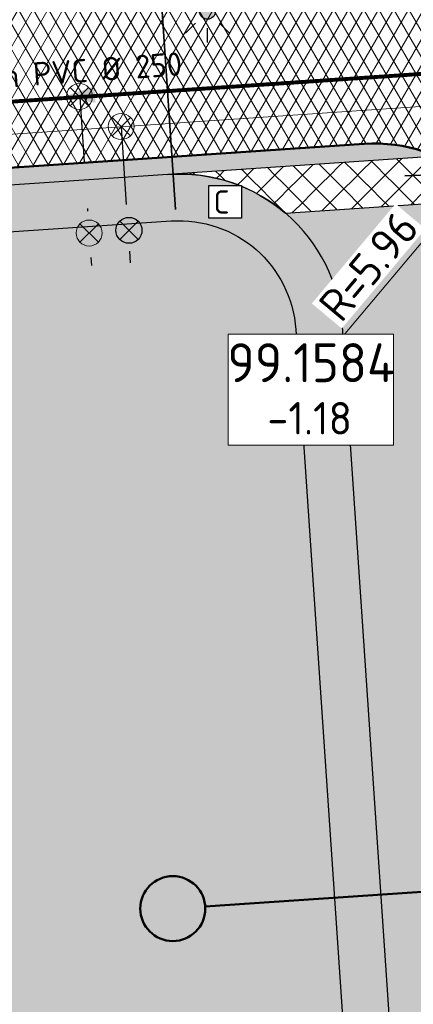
# Model space of a CAD drawing. Header units: metres. Extents: x 240159 to 241664, y 578380 to 583939.
# Tile 48 of 71: x 240656 to 240671, y 583681 to 583719. Entities that reach past the tile are written whole.
import ezdxf
from ezdxf.enums import TextEntityAlignment as Align

# ---------------------------------------------------------------- set-up
doc = ezdxf.new("R2010")
doc.units = ezdxf.units.M
doc.set_wipeout_variables(frame=1)
doc.linetypes.add('RI-HWA_HUISAANSLUITING', pattern=[4.8, 3, -1.8])
doc.linetypes.add('RI-VWA_HUISAANSLUITING', pattern=[6.1, 2.5, -1.8, 0, -1.8])
for name, color, linetype, lineweight in [('N-GV-GR-BOLLEN-A', 92, 'Continuous', 9), ('N-WE-IE-MEUBILAIR_WEGMEUBILAIR_LICHTMAST_MET_PASTEGEL-S', 7, 'Continuous', 25), ('N-WE-KL-MANTELBUIS-G', 7, 'KL-MANTELBUIS-N', 35), ('N-WE-KL-TRACE_WENSTRACE-A', 7, 'Continuous', 25), ('N-WE-RI-BOB-T', 7, 'Continuous', 13), ('N-WE-RI-MATERIAAL_DIAMETER_LENGTE-T', 7, 'Continuous', 13), ('N-WE-RI-STROOMRICHTING-S', 7, 'Continuous', 13), ('N-WE-VH-KANTVERHARDING-GD', 4, 'Continuous', 50), ('N-WE-VH-VERHARDING_ASFALT_DEKLAAG-A', 252, 'Continuous', 18), ('X-XX-AL-REFERENTIE-M', 7, 'Continuous', 18), ('X-XX-AL-VERWIJZING_PROFIEL-S', 160, 'Continuous', 13)]:
    doc.layers.add(name, color=color, linetype=linetype, lineweight=lineweight)
for name, color, linetype, lineweight, true_color in [('N-WE-RI-HWA_HUISAANSLUITING_PVC_125-G', 150, 'RI-HWA_HUISAANSLUITING', 25, 0x007fff), ('N-WE-RI-HWA_HULPSTUK-ONTSTOPPINGSSTUK-S', 150, 'Continuous', 25, 0x007fff), ('N-WE-RI-HWA_HULPSTUK_INLAAT-S', 150, 'Continuous', 13, 0x007fff), ('N-WE-RI-HWA_PUTNUMMER-S', 150, 'Continuous', 13, 0x007fff), ('N-WE-RI-HWA_TRANSPORTLEIDING_BETON_500-G', 150, 'Continuous', 20, 0x007fff), ('N-WE-RI-VWA_HUISAANSLUITING_PVC_125-G', 20, 'RI-VWA_HUISAANSLUITING', 25, 0xff3f00), ('N-WE-RI-VWA_HULPSTUK_INLAAT-S', 20, 'Continuous', 13, 0xff3f00), ('N-WE-RI-VWA_HULPSTUK_ONTSTOPPINGSSTUK-S', 20, 'Continuous', 13, 0xff3f00), ('N-WE-RI-VWA_LEIDINGINFO-S', 20, 'Continuous', 13, 0xff3f00), ('N-WE-RI-VWA_TRANSPORTLEIDING_BETON_500-G', 20, 'Continuous', 20, 0xff3f00), ('X-XX-AL-VERWIJZING-NUTS_C-T18', 7, 'Continuous', 25, 0x01fe01)]:
    doc.layers.add(name, color=color, linetype=linetype, lineweight=lineweight, true_color=true_color)
doc.styles.add('NLCS-ISO', font='NLCS-ISO.ttf')
doc.styles.add('NLCS-ISO-ANNOTATIEF-T25', font='NLCS-ISO.ttf', dxfattribs={"height": 2.5})
doc.linetypes.add('KL-MANTELBUIS-N', pattern='A,0,-2,[80,NLCS.SHX,S=1,R=0,X=0,Y=0],-2', length=4)
doc.dimstyles.new('NLCS-ANNOTATIEF-T25-PIJL_L2_H1', dxfattribs={"dimtxt": 2.5, "dimasz": 2.5, "dimexe": 2, "dimexo": 2, "dimgap": 0.7, "dimtad": 1, "dimzin": 0, "dimdsep": 46, "dimtxsty": 'NLCS-ISO-ANNOTATIEF-T25', "dimcen": 0, "dimdle": 2, "dimclrd": 256, "dimclre": 256, "dimclrt": 256, "dimadec": 1, "dimazin": 0, "dimtfac": 1, "dimtdec": 3, "dimtofl": 0, "dimtmove": 0, "dimatfit": 3, "dimfxl": 2, "dimfxlon": 1, "dimtfillclr": 256, "dimtolj": 1, "dimtzin": 0, "dimlwd": -1, "dimlwe": -1, "dimarcsym": 0})
pattern_1 = [(45, (0, 0), (-0.5303300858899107, 0.5303300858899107), [0.5]), (135, (0, 0), (-0.5303300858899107, -0.5303300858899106), [0.5])]
pattern_2 = [(45, (0, 0), (-0.8749916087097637, 0.8749916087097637), [0.3, -0.937425]), (135, (0, 0), (-0.8749916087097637, -0.8749916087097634), [0.3, -0.937425])]

# ---------------------------------------------------------------- blocks, each defined once
blk = doc.blocks.new('SRI-PUTNUMMER-SO')
blk.add_wipeout([(-18.26290233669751, 4.251051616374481), (-5.557298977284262, 4.251051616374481), (-5.557298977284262, -4.288829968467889), (-18.26290233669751, -4.288829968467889)])
blk.add_lwpolyline([(-18.26290233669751, 4.251051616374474), (-5.557298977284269, 4.251051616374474), (-5.557298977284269, -4.28882996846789), (-18.26290233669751, -4.28882996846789)], close=True)
at = {"ltscale": 0.1, "style": 'NLCS-ISO'}
blk.add_attdef('PUTNR', text='', height=3.5, dxfattribs=at).set_placement((-11.88078932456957, 2.058605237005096), align=Align.MIDDLE_CENTER)
blk.add_attdef('PUTHGT_001', (-15.75578932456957, -3.469912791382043), '', height=2.5, dxfattribs=at)
blk = doc.blocks.new('*U81')
at = {"color": 0}
blk.add_line((-1.256874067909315, -0.08869934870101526), (1.256874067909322, 0.08869934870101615), dxfattribs=at)
at = {"layer": 'N-WE-RI-STROOMRICHTING-S', "color": 0}
blk.add_solid([(-1.256874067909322, -0.08869934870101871), (1.301223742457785, -0.5397376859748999), (1.212524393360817, 0.7171363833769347)], dxfattribs=at)
at = {"layer": 'N-WE-RI-BOB-T', "color": 0, "style": 'NLCS-ISO'}
for tag, height, p in [('BOB_RECHTS', 1.799999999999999, (30.63253210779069, 3.793692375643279)), ('BOB_LINKS', 1.799999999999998, (-31.12236704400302, -0.5644366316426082))]:
    blk.add_attdef(tag, text='', height=height, rotation=4.036750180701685, dxfattribs=at).set_placement(p, align=Align.MIDDLE_CENTER)
at = {"layer": 'N-WE-RI-MATERIAAL_DIAMETER_LENGTE-T', "color": 0, "style": 'NLCS-ISO'}
blk.add_attdef('RIOOLINFO_001', (-11.8319967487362, 0.1795943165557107), '', height=1.799999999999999, rotation=4.036750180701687, dxfattribs=at)
blk = doc.blocks.new('SRI-HULP_INLAAT')
at = {"flags": 128}
for points in [[(-0.7081526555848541, 0.7060593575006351), (0.7081526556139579, -0.7060593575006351)], [(0.7060593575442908, 0.7081526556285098), (-0.706059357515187, -0.7081526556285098)]]:
    blk.add_lwpolyline(points, dxfattribs=at)
blk.add_circle((-1.455191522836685e-11, 0), 1)
blk = doc.blocks.new('SRI-HULP_ONTSTOP')
h = blk.add_hatch(color=256)
h.dxf.hatch_style = 1
h.paths.add_polyline_path([(-0.7071067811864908, 0.7071067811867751, 0.1989123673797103), (-1.000000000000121, 0, 0.1989123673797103), (-0.7071067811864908, -0.7071067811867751), (0, -1.387778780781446e-17)])
h = blk.add_hatch(color=256)
h.dxf.hatch_style = 1
h.paths.add_polyline_path([(1.000000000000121, 0, 0.1989123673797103), (0.7071067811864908, 0.7071067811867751), (0, -1.387778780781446e-17), (0.7071067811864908, -0.7071067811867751, 0.1989123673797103)])
for p, q in [((-0.7071067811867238, 0.707106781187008), (0.7071067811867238, -0.707106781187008)), ((-0.7071067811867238, -0.707106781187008), (0.7071067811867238, 0.707106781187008))]:
    blk.add_line(p, q)
blk.add_circle((0, 0), 1.000000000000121)
blk = doc.blocks.new('N-SIE-WEG_LICHTMAST_SPOT-SO')
h = blk.add_hatch(color=256)
edge = h.paths.add_edge_path()
edge.add_arc((0, 0), 0.7698654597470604, 0, 360)
for p, q in [((-8.731149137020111e-10, 1.624763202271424), (-2.91038304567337e-10, 3.000000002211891)), ((-2.121320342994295, 2.121320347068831), (-1.148881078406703, 1.148881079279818)), ((1.148881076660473, 1.148881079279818), (2.121320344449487, 2.121320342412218)), ((-3.000000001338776, 4.656612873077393e-09), (-1.624763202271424, 2.328306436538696e-09)), ((1.624763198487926, -1.746229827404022e-09), (2.99999999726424, -1.164153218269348e-09)), ((-2.121320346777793, -2.121320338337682), (-1.148881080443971, -1.148881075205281)), ((-3.783497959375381e-09, -2.999999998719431), (-2.91038304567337e-09, -1.624763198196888)), ((1.148881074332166, -1.148881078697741), (2.12132034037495, -2.121320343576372))]:
    blk.add_line(p, q)
blk.add_circle((0, 0), 0.7698654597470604)
at = {"style": 'NLCS-ISO'}
blk.add_attdef('TYPE', text='', height=1.8, dxfattribs=at).set_placement((-2.91038304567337e-10, 3.000000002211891), align=Align.BOTTOM_CENTER)
blk = doc.blocks.new('N_lichtmast')
blk.add_blockref('N-SIE-WEG_LICHTMAST_SPOT-SO', (0, 0))
blk = doc.blocks.new('*D138')
at = {"layer": 'Defpoints', "color": 0, "transparency": 16777216}
blk.add_point((240673.5829603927, 583712.937592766), dxfattribs=at)
at = {"layer": 'X-XX-AL-REFERENTIE-M', "transparency": 16777216}
blk.add_line((240668.5562149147, 583706.9407223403), (240672.7799659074, 583711.9796262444), dxfattribs=at)
blk.add_solid([(240672.6203048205, 583712.1134586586), (240672.9396269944, 583711.8457938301), (240673.5829603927, 583712.937592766)], dxfattribs=at)
at = {"layer": 'X-XX-AL-REFERENTIE-M', "transparency": 16777216, "insert": (240669.5193792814, 583709.6075267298), "char_height": 1.25, "attachment_point": 5, "rotation": 50.02931469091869, "style": 'NLCS-ISO-ANNOTATIEF-T25', "bg_fill": 3, "box_fill_scale": 1.1, "bg_fill_color": 256, "bg_fill_true_color": 13158600, "bg_fill_transparency": 0}
blk.add_mtext('\\A1;R=5.96', dxfattribs=at)
at = {"layer": 'Defpoints', "color": 0, "transparency": 16777216}
blk.add_point((240669.754282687, 583708.3700083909), dxfattribs=at)
blk = doc.blocks.new('*U252')
at = {"color": 0, "linetype": 'ByBlock', "lineweight": 50}
blk.add_lwpolyline([(57.98059926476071, 3.929840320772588), (0, 0)], dxfattribs=at)
blk.add_circle((-2.494277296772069, -0.1690584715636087), 2.5, dxfattribs=at)
at = {"color": 0, "linetype": 'ByBlock', "style": 'NLCS-ISO'}
blk.add_attdef('NPROFNR_001', (59.51871855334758, 1.528355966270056), '', height=4.999999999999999, rotation=3.87749384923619, dxfattribs=at)

msp = doc.modelspace()

# ---------------------------------------------------------------- hatches: boundary and pattern name
at = {"layer": 'N-GV-GR-BOLLEN-A'}
h = msp.add_hatch(dxfattribs=at)
h.set_pattern_fill('AGR-BOLLEN', color=256, scale=0.5, pattern_type=2)
h.set_pattern_definition(pattern_2)
h.paths.add_polyline_path([(240686.4738021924, 583735.5027480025), (240748.7250682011, 583739.7220478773, -0.460694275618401), (240763.6597089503, 583724.4750147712), (240761.2509854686, 583697.2903260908, 0.0669485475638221), (240762.1141369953, 583678.2587061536), (240765.8931251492, 583657.3753962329, -0.02784345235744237), (240768.6800483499, 583634.8960301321), (240773.4036751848, 583565.2039581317), (240779.9407531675, 583574.4024377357), (240778.5727305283, 583636.4877606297), (240794.9463711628, 583725.7893957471), (240796.5913103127, 583769.5615053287), (240796.7640477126, 583773.0565428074), (240793.2754688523, 583772.7827861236, -0.08418812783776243), (240757.1878100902, 583776.1784719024), (240741.3344086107, 583780.4263780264, 0.228323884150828), (240682.7118125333, 583765.2917002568, -0.000853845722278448), (240659.2292994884, 583745.64365328, -0.2200703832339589), (240596.2271510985, 583728.709437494), (240513.1545027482, 583743.5636042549, 0.5940481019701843), (240482.4603060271, 583699.4454581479), (240488.7676443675, 583688.3003269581), (240507.6896593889, 583654.8649333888, -0.1738144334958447), (240514.4771739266, 583598.583750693, -0.1185221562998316), (240502.532813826, 583574.0407626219), (240526.3765645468, 583548.3703444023), (240523.7122447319, 583587.6795394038, -0.05767841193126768), (240524.3248115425, 583600.5512942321), (240529.0221998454, 583629.1526581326, 0.1226499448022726), (240527.1005093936, 583652.7382912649), (240518.0823768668, 583679.4690425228, -0.4918730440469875), (240530.4362631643, 583697.9650339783), (240589.6787072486, 583701.9804002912, 0.2674744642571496), (240599.6652820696, 583708.6725790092, -0.26747446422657), (240611.3107563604, 583716.4764153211), (240665.6922921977, 583720.1623163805, 0.2920074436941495), (240674.3166188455, 583726.5285955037, -0.2920074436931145)])
h = msp.add_hatch(dxfattribs=at)
h.set_pattern_fill('AGR-BOLLEN', color=256, scale=0.5, pattern_type=2)
h.set_pattern_definition(pattern_2)
h.paths.add_polyline_path([(240613.1875624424, 583703.7188931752, -0.4056482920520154), (240619.0569045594, 583710.245974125), (240661.8040540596, 583713.1433134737), (240672.1157345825, 583713.8422241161, 0.1193285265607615), (240669.3512472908, 583714.3163654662), (240611.7219065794, 583710.4103329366, 0.4310258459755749), (240604.3620303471, 583701.4782541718), (240605.0157549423, 583696.2644591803), (240613.4407122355, 583696.8354904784)])
edge = h.paths.add_edge_path()
edge.add_line((240610.3176092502, 583653.9761872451), (240617.3946818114, 583654.4558608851))
edge.add_line((240617.3946818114, 583654.4558608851), (240617.577732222, 583649.9579432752))
edge.add_line((240617.577732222, 583649.9579432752), (240610.8306324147, 583649.5006347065))
edge.add_arc((240357.2032254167, 583622.6950386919), 255.0399999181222, 3.8774938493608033, 6.033129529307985, ccw=False)
edge.add_line((240611.6594180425, 583639.9417077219), (240614.2126681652, 583602.271227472))
edge.add_line((240614.2126681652, 583602.271227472), (240676.2378374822, 583606.4752028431))
edge.add_line((240676.2378374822, 583606.4752028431), (240671.3168014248, 583639.337903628))
edge.add_line((240671.3168014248, 583639.337903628), (240666.7197805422, 583707.1620399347))
edge.add_arc((240662.2300814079, 583706.8577346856), 4.500000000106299, 3.877493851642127, 93.87749384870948)
edge.add_line((240661.9257761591, 583711.3474338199), (240619.1786266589, 583708.4500944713))
edge.add_arc((240619.482931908, 583703.9603953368), 4.500000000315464, 93.87749385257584, 182.2135115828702)
edge.add_line((240614.986289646, 583703.7865897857), (240615.3036356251, 583695.1576269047))
edge.add_line((240615.3036356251, 583695.1576269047), (240613.5068974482, 583695.0358466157))
edge.add_line((240613.5068974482, 583695.0358466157), (240605.2400571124, 583694.475532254))
edge.add_line((240605.2400571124, 583694.475532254), (240609.4457228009, 583660.933152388))
edge.add_line((240609.4457228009, 583660.933152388), (240617.1234094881, 583661.4535347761))
edge.add_line((240617.1234094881, 583661.4535347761), (240617.3064598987, 583656.9556171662))
edge.add_line((240617.3064598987, 583656.9556171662), (240610.0064782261, 583656.4608350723))
edge.add_line((240610.0064782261, 583656.4608350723), (240610.2618082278, 583654.4244449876))
edge.add_arc((240357.2032254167, 583622.6950386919), 255.0399999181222, 7.0451779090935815, 7.1466581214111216, ccw=False)
edge = h.paths.add_edge_path()
edge.add_line((240678.683556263, 583654.099606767), (240672.1504173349, 583653.6568001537))
edge.add_line((240672.1504173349, 583653.6568001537), (240673.1077507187, 583639.5323679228))
edge.add_line((240673.1077507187, 583639.5323679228), (240678.0396196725, 583606.5973250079))
edge.add_line((240678.0396196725, 583606.5973250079), (240682.4036867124, 583606.893115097))
edge.add_line((240682.4036867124, 583606.893115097), (240682.539172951, 583607.0824839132))
edge.add_line((240682.539172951, 583607.0824839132), (240680.4180064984, 583622.9731264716))
edge.add_arc((240881.1773076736, 583649.7715327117), 202.5399999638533, 178.7755541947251, 187.6031955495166, ccw=False)
edge = h.paths.add_edge_path()
edge.add_line((240678.9320262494, 583674.162334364), (240670.7979495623, 583673.6110185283))
edge.add_line((240670.7979495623, 583673.6110185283), (240671.846112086, 583658.1464992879))
edge.add_line((240671.846112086, 583658.1464992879), (240678.8306795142, 583658.6199030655))
edge.add_arc((240881.1773364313, 583649.7715314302), 202.5400287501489, 177.4338369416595, 177.4961208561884, ccw=False)
edge.add_arc((240481.5784334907, 583667.6807415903), 197.4600000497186, 357.4338369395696, 361.8810626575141)
edge = h.paths.add_edge_path()
edge.add_line((240670.4936443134, 583678.1007176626), (240678.7330067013, 583678.6591696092))
edge.add_arc((240481.5784334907, 583667.6807415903), 197.4600000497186, 3.187187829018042, 6.287117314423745)
edge.add_line((240677.8508308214, 583689.3047482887), (240675.6784368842, 583709.0226928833))
edge.add_arc((240669.7542826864, 583708.3700083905), 5.960000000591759, 6.287117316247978, 39.83947681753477)
edge.add_line((240674.330622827, 583712.1882162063), (240666.3247649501, 583711.6455908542))
edge.add_arc((240662.2300814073, 583706.8577346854), 6.300000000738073, 3.877493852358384, 49.46218524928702, ccw=False)
edge.add_line((240668.5156601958, 583707.2837620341), (240670.4936443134, 583678.1007176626))
at = {"layer": 'N-WE-KL-TRACE_WENSTRACE-A', "transparency": 33554559}
h = msp.add_hatch(dxfattribs=at)
h.set_pattern_fill('AKL-TRACE', color=256, scale=0.5, pattern_type=2)
h.set_pattern_definition(pattern_1)
edge = h.paths.add_edge_path()
edge.add_line((240682.5067848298, 583714.5465143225), (240661.8040540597, 583713.1433134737))
edge.add_arc((240662.230081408, 583706.8577346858), 6.30000000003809, 49.46218525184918, 93.87749384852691, ccw=False)
edge.add_line((240666.3247649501, 583711.6455908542), (240682.7593338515, 583712.759501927))
edge.add_line((240682.7593338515, 583712.759501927), (240682.5067848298, 583714.5465143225))
h = msp.add_hatch(dxfattribs=at)
h.set_pattern_fill('AKL-TRACE', color=256, scale=0.5, pattern_type=2)
h.set_pattern_definition(pattern_1)
edge = h.paths.add_edge_path()
edge.add_line((240673.1077507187, 583639.5323679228), (240668.5156601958, 583707.2837620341))
edge.add_arc((240662.2300814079, 583706.8577346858), 6.300000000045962, 3.877493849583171, 93.8774938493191)
edge.add_line((240661.8040540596, 583713.1433134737), (240619.0569045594, 583710.245974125))
edge.add_arc((240619.4829319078, 583703.9603953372), 6.299999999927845, 93.87749384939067, 182.1968961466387)
edge.add_line((240613.1875624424, 583703.7188931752), (240613.4407122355, 583696.8354904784))
edge.add_line((240613.4407122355, 583696.8354904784), (240613.5068974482, 583695.0358466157))
edge.add_line((240613.5068974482, 583695.0358466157), (240615.3036356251, 583695.1576269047))
edge.add_line((240615.3036356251, 583695.1576269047), (240614.986289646, 583703.7865897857))
edge.add_arc((240619.4829319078, 583703.9603953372), 4.50000000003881, 93.87749384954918, 182.2135115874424, ccw=False)
edge.add_line((240619.1786266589, 583708.4500944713), (240661.9257761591, 583711.34743382))
edge.add_arc((240662.2300814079, 583706.8577346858), 4.500000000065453, 3.8774938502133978, 93.87749384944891, ccw=False)
edge.add_line((240666.7197805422, 583707.1620399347), (240671.3168014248, 583639.337903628))
edge.add_line((240671.3168014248, 583639.337903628), (240677.7256302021, 583596.5397164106))
edge.add_line((240677.7256302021, 583596.5397164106), (240679.516579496, 583596.7341807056))
edge.add_line((240679.516579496, 583596.7341807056), (240673.1077507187, 583639.5323679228))
at = {"layer": 'N-WE-VH-VERHARDING_ASFALT_DEKLAAG-A'}
h = msp.add_hatch(dxfattribs=at)
h.set_pattern_fill('AVH-ASFALT', color=256, scale=0.5, pattern_type=2)
h.set_pattern_definition([(59.99999999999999, (0, 0), (-0.4330127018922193, 0.2500000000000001), []), (120, (0, 0), (-0.4330127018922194, -0.2499999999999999), [])])
edge = h.paths.add_edge_path()
edge.add_line((240767.2555367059, 583566.0034579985), (240762.6139659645, 583634.4848799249))
edge.add_arc((240565.6059679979, 583621.1319656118), 197.4599999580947, 3.877493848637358, 10.25709480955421)
edge.add_line((240759.9102917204, 583656.2927586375), (240756.1313035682, 583677.1760685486))
edge.add_arc((240832.4321101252, 583690.9832593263), 77.53999998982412, 174.936480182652, 190.2570948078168, ccw=False)
edge.add_line((240755.1947128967, 583697.8269474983), (240757.6034363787, 583725.0116361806))
edge.add_arc((240749.6745005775, 583725.7141865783), 7.960000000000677, 354.9364801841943, 453.877493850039)
edge.add_line((240749.136218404, 583733.6559654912), (240686.8849523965, 583729.436665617))
edge.add_arc((240687.4232345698, 583721.4948867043), 7.959999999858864, 93.87749384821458, 186.2871173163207)
edge.add_line((240679.5111091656, 583720.6231805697), (240682.9002776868, 583689.8610632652))
edge.add_arc((240481.5784334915, 583667.68074159), 202.540000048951, -2.56616306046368, 6.287117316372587, ccw=False)
edge.add_arc((240881.1773076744, 583649.7715327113), 197.4599999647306, 177.433836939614, 187.6031955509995)
edge.add_line((240685.453343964, 583623.6452697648), (240687.833555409, 583605.8140009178))
edge.add_arc((240487.0742542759, 583579.0155946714), 202.5399999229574, 3.8774938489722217, 7.60319555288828, ccw=False)
edge.add_line((240689.1506236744, 583592.7120357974), (240691.1898158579, 583562.6259317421))
edge.add_line((240691.1898158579, 583562.6259317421), (240686.1214443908, 583562.2824049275))
edge.add_line((240686.1214443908, 583562.2824049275), (240684.0822522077, 583592.3685089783))
edge.add_arc((240487.0742543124, 583579.0155946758), 197.4599998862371, 3.877493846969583, 7.603195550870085)
edge.add_line((240682.7982179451, 583605.1418576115), (240680.4180064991, 583622.973126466))
edge.add_arc((240881.1773076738, 583649.7715327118), 202.5399999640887, 177.433836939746, 187.6031955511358, ccw=False)
edge.add_arc((240481.5784334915, 583667.6807415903), 197.4600000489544, 357.4338369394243, 366.2871173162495)
edge.add_line((240677.8508308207, 583689.3047482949), (240675.6784368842, 583709.022692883))
edge.add_arc((240669.754282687, 583708.3700083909), 5.959999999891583, 6.287117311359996, 93.87749385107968)
edge.add_line((240669.3512472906, 583714.3163654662), (240611.7219065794, 583710.4103329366))
edge.add_arc((240612.260188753, 583702.4685540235), 7.960000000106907, 93.87749384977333, 187.1466581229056)
edge.add_line((240604.3620303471, 583701.4782541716), (240610.2618082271, 583654.4244449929))
edge.add_arc((240357.2032254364, 583622.6950386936), 255.0399998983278, 3.8774938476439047, 7.146658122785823, ccw=False)
edge.add_line((240611.659418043, 583639.9417077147), (240617.2422023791, 583557.5736838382))
edge.add_line((240617.2422023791, 583557.5736838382), (240612.1738245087, 583557.2302514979))
edge.add_line((240612.1738245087, 583557.2302514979), (240606.5910465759, 583639.5981809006))
edge.add_arc((240357.2032254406, 583622.6950386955), 249.9599998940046, 3.877493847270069, 7.146658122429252)
edge.add_line((240605.2212749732, 583653.7924445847), (240600.5572141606, 583690.9907649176))
edge.add_arc((240594.6435176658, 583690.2492841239), 5.959999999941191, 7.146658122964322, 93.87749384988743)
edge.add_line((240594.2404822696, 583696.1956411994), (240530.8474133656, 583691.8989515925))
edge.add_arc((240531.385695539, 583683.9571726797), 7.959999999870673, 93.87749384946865, 198.6428112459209)
edge.add_line((240523.8433581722, 583681.4126202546), (240532.861490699, 583654.6818689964))
edge.add_arc((240480.7094494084, 583637.0873758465), 55.03999999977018, -9.326794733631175, 18.6428112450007, ccw=False)
edge.add_line((240535.0218224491, 583628.1673010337), (240530.3244341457, 583599.5659371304))
edge.add_arc((240579.6239646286, 583591.469154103), 49.96000001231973, 170.6732052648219, 183.8774938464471)
edge.add_line((240529.7783271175, 583588.0906896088), (240532.3191744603, 583550.6031991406))
edge.add_line((240532.3191744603, 583550.6031991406), (240527.2507360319, 583550.2596677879))
edge.add_arc((240521.3113999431, 583549.8432378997), 5.953916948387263, -29.812406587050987, 4.0106658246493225, ccw=False)
edge.add_line((240526.4773625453, 583546.883177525), (240523.7122447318, 583587.6795394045))
edge.add_arc((240579.6239646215, 583591.4691541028), 56.04000000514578, 170.6732052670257, 183.8774938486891, ccw=False)
edge.add_line((240524.3248115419, 583600.5512942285), (240529.0221998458, 583629.1526581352))
edge.add_arc((240480.7094494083, 583637.0873758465), 48.95999999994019, 350.6732052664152, 378.6428112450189)
edge.add_line((240527.1005093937, 583652.7382912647), (240518.0823768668, 583679.4690425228))
edge.add_arc((240531.3856955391, 583683.9571726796), 14.03999999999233, 93.87749384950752, 198.6428112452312, ccw=False)
edge.add_line((240530.4362631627, 583697.9650339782), (240589.6787072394, 583701.9804002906))
edge.add_arc((240588.8645216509, 583713.9928397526), 12.04000000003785, 273.8774937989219, 333.7759703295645)
edge.add_arc((240612.2601887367, 583702.4685540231), 14.03999999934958, 93.87749378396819, 153.7759703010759, ccw=False)
edge.add_line((240611.3107563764, 583716.4764153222), (240665.6922921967, 583720.1623163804))
edge.add_arc((240665.0187632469, 583730.0995171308), 9.959999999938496, 273.8774938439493, 338.9902833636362)
edge.add_arc((240687.4232345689, 583721.4948867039), 14.03999999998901, 93.87749384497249, 158.9902833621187, ccw=False)
edge.add_line((240686.4738021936, 583735.5027480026), (240748.7250682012, 583739.7220478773))
edge.add_arc((240749.6745005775, 583725.7141865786), 14.03999999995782, -5.063519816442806, 93.87749384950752, ccw=False)
edge.add_line((240763.6597089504, 583724.4750147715), (240761.2509854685, 583697.2903260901))
edge.add_arc((240832.4321101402, 583690.983259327), 71.46000000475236, 174.9364801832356, 190.2570948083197)
edge.add_line((240762.1141369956, 583678.2587061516), (240765.8931251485, 583657.3753962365))
edge.add_arc((240565.6059680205, 583621.1319656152), 203.5399999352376, 3.877493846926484, 10.25709480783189, ccw=False)
edge.add_line((240768.6800483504, 583634.8960301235), (240773.7296834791, 583560.3940537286))
edge.add_arc((240780.4125465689, 583564.7185121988), 7.96000000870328, 183.8774938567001, 212.9067714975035, ccw=False)
edge.add_line((240772.4707676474, 583564.1802300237), (240772.323908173, 583566.346984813))
edge.add_line((240772.323908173, 583566.346984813), (240767.2555367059, 583566.0034579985))

# ---------------------------------------------------------------- linework, layer by layer
at = {"layer": 'N-WE-KL-MANTELBUIS-G', "linetype": 'KL-MANTELBUIS-N', "ltscale": 2}
msp.add_line((240661.3851363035, 583722.2751192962), (240662.0960328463, 583711.786599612), dxfattribs=at)
at = {"layer": 'N-WE-KL-TRACE_WENSTRACE-A', "transparency": 33554559, "flags": 128}
msp.add_lwpolyline([(240682.5067848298, 583714.5465143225), (240661.8040540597, 583713.1433134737, -0.196261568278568), (240666.3247649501, 583711.6455908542), (240682.7593338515, 583712.759501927)], format="xyb", close=True, dxfattribs=at)
at = {"layer": 'N-WE-KL-TRACE_WENSTRACE-A', "transparency": 33554559}
msp.add_lwpolyline([(240673.1077507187, 583639.5323679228), (240668.5156601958, 583707.2837620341, 0.4142135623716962), (240661.8040540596, 583713.1433134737), (240619.0569045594, 583710.245974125, 0.4056482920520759), (240613.1875624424, 583703.7188931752), (240613.4407122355, 583696.8354904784), (240613.5068974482, 583695.0358466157), (240615.3036356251, 583695.1576269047), (240614.986289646, 583703.7865897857, -0.4057327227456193), (240619.1786266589, 583708.4500944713), (240661.9257761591, 583711.34743382, -0.4142135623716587), (240666.7197805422, 583707.1620399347), (240671.3168014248, 583639.337903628), (240677.7256302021, 583596.5397164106), (240679.516579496, 583596.7341807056)], format="xyb", close=True, dxfattribs=at)
at = {"layer": 'N-WE-RI-HWA_HUISAANSLUITING_PVC_125-G'}
msp.add_line((240660.0005408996, 583714.9755479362), (240660.35556369, 583709.7375656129), dxfattribs=at)
at = {"layer": 'N-WE-RI-HWA_TRANSPORTLEIDING_BETON_500-G'}
msp.add_line((240607.5129457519, 583711.4180154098), (240673.6429416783, 583715.9002099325), dxfattribs=at)
at = {"layer": 'N-WE-RI-VWA_HUISAANSLUITING_PVC_125-G'}
msp.add_line((240658.4194452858, 583716.1212515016), (240658.8589973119, 583709.6361305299), dxfattribs=at)
at = {"layer": 'N-WE-RI-VWA_TRANSPORTLEIDING_BETON_500-G', "const_width": 0.15, "flags": 128}
msp.add_lwpolyline([(240609.1252323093, 583639.7699443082), (240602.0786790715, 583699.272730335), (240606.3763846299, 583712.5938488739), (240639.1238749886, 583714.8134259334), (240677.715015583, 583717.42907707)], dxfattribs=at)
at = {"layer": 'N-WE-VH-KANTVERHARDING-GD', "ltscale": 0.1}
msp.add_lwpolyline([(240680.4180064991, 583622.973126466, -0.04440134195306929), (240678.840417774, 583658.839860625, 0.03864894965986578), (240677.8508308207, 583689.3047482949), (240675.6784368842, 583709.022692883, 0.4019486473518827), (240669.3512472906, 583714.3163654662), (240611.7219065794, 583710.4103329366, 0.431025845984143), (240604.3620303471, 583701.4782541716), (240610.2618082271, 583654.4244449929, -0.01426538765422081), (240611.659418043, 583639.9417077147)], format="xyb", dxfattribs=at)

# ---------------------------------------------------------------- block references
at = {"layer": 'N-WE-IE-MEUBILAIR_WEGMEUBILAIR_LICHTMAST_MET_PASTEGEL-S', "xscale": 0.4, "yscale": 0.4, "zscale": 0.4}
msp.add_blockref('N_lichtmast', (240663.3236059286, 583719.4259050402), dxfattribs=at)
at = {"layer": 'N-WE-RI-HWA_HULPSTUK-ONTSTOPPINGSSTUK-S', "xscale": 0.5, "yscale": 0.5, "zscale": 0.5}
msp.add_blockref('SRI-HULP_ONTSTOP', (240660.3048461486, 583710.9869959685), dxfattribs=at)
at = {"layer": 'N-WE-RI-HWA_HULPSTUK_INLAAT-S', "xscale": 0.5, "yscale": 0.5, "zscale": 0.5}
msp.add_blockref('SRI-HULP_INLAAT', (240660.0078891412, 583714.9829179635), dxfattribs=at)
at = {"layer": 'N-WE-RI-VWA_HULPSTUK_INLAAT-S', "xscale": 0.5, "yscale": 0.5, "zscale": 0.5}
msp.add_blockref('SRI-HULP_INLAAT', (240658.4001885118, 583716.1404513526), dxfattribs=at)
at = {"layer": 'N-WE-RI-VWA_HULPSTUK_ONTSTOPPINGSSTUK-S', "xscale": 0.5, "yscale": 0.5, "zscale": 0.5}
msp.add_blockref('SRI-HULP_ONTSTOP', (240658.7744680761, 583710.8832691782), dxfattribs=at)
at = {"layer": 'N-WE-RI-VWA_LEIDINGINFO-S'}
ref = msp.add_blockref('*U81', (240658.3697569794, 583716.1672245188), dxfattribs=dict(at, xscale=0.5, yscale=0.5, zscale=0.5))
ref.add_attrib('RIOOLINFO_001', '39m PVC %%C 250', (240654.0697395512, 583716.3710636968), dxfattribs={"layer": 'N-WE-RI-MATERIAAL_DIAMETER_LENGTE-T', "color": 0, "height": 0.8999999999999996, "rotation": 4.036750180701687, "style": 'NLCS-ISO'})
ref.add_attrib('BOB_LINKS_001', '-2,69', (240641.4199328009, 583715.4261125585), dxfattribs={"layer": 'N-WE-RI-BOB-T', "color": 0, "height": 0.8999999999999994, "rotation": 4.036750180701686, "style": 'NLCS-ISO'})
ref.add_attrib('BOB_RECHTS_001', '-2,55', (240672.2973823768, 583717.6051770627), dxfattribs={"layer": 'N-WE-RI-BOB-T', "color": 0, "height": 0.8999999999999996, "rotation": 4.036750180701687, "style": 'NLCS-ISO'})
at = {"layer": 'X-XX-AL-VERWIJZING_PROFIEL-S', "xscale": 0.5, "yscale": 0.5, "zscale": 0.5}
msp.add_blockref('*U252', (240663.2373985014, 583684.950683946), dxfattribs=at).add_auto_attribs({'NPROFNR_001': '07'})

# ---------------------------------------------------------------- next in the draw order: texts
at = {"layer": 'X-XX-AL-VERWIJZING-NUTS_C-T18', "insert": (240663.5563230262, 583712.5302338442), "char_height": 0.9, "width": 0.9, "attachment_point": 1, "style": 'NLCS-ISO-ANNOTATIEF-T25', "bg_fill": 19, "box_fill_scale": 1.2, "bg_fill_color": 256, "bg_fill_transparency": 0}
msp.add_mtext('C', dxfattribs=at)

# ---------------------------------------------------------------- next in the draw order: dimensions: what is measured, and where the dimension line sits
at = {"layer": 'X-XX-AL-REFERENTIE-M'}
dim = msp.add_radius_dim(center=(240669.754282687, 583708.3700083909), mpoint=(240673.5829603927, 583712.937592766), dimstyle='NLCS-ANNOTATIEF-T25-PIJL_L2_H1', override={"dimpost": 'R=<>', "dimtfill": 1}, dxfattribs=at)
dim.commit()
dim.dimension.update_dxf_attribs({"geometry": '*D138', "text_midpoint": (240670.2665931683, 583708.9811910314), "dimtype": 164})

# ---------------------------------------------------------------- next in the draw order: linework, layer by layer
at = {"layer": 'N-WE-KL-MANTELBUIS-G', "linetype": 'KL-MANTELBUIS-N', "ltscale": 2}
msp.add_line((240670.9178118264, 583713.0800978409), (240682.2456114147, 583713.6222593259), dxfattribs=at)

# ---------------------------------------------------------------- next in the draw order: block references
at = {"layer": 'N-WE-RI-HWA_PUTNUMMER-S'}
ref = msp.add_blockref('SRI-PUTNUMMER-SO', (240673.2516725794, 583704.8594249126), dxfattribs=dict(at, xscale=0.5, yscale=0.5, zscale=0.5))
ref.add_attrib('PUTNR', '99.1584', dxfattribs={"layer": '0', "ltscale": 0.1, "height": 1.5, "style": 'NLCS-ISO'}).set_placement((240667.3112779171, 583705.8887275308), align=Align.MIDDLE_CENTER)
ref.add_attrib('PUTHGT_001', '-1.18', (240665.6237779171, 583703.1244685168), dxfattribs={"layer": '0', "ltscale": 0.1, "height": 1.25, "style": 'NLCS-ISO'})

doc.saveas('drawing.dxf')
